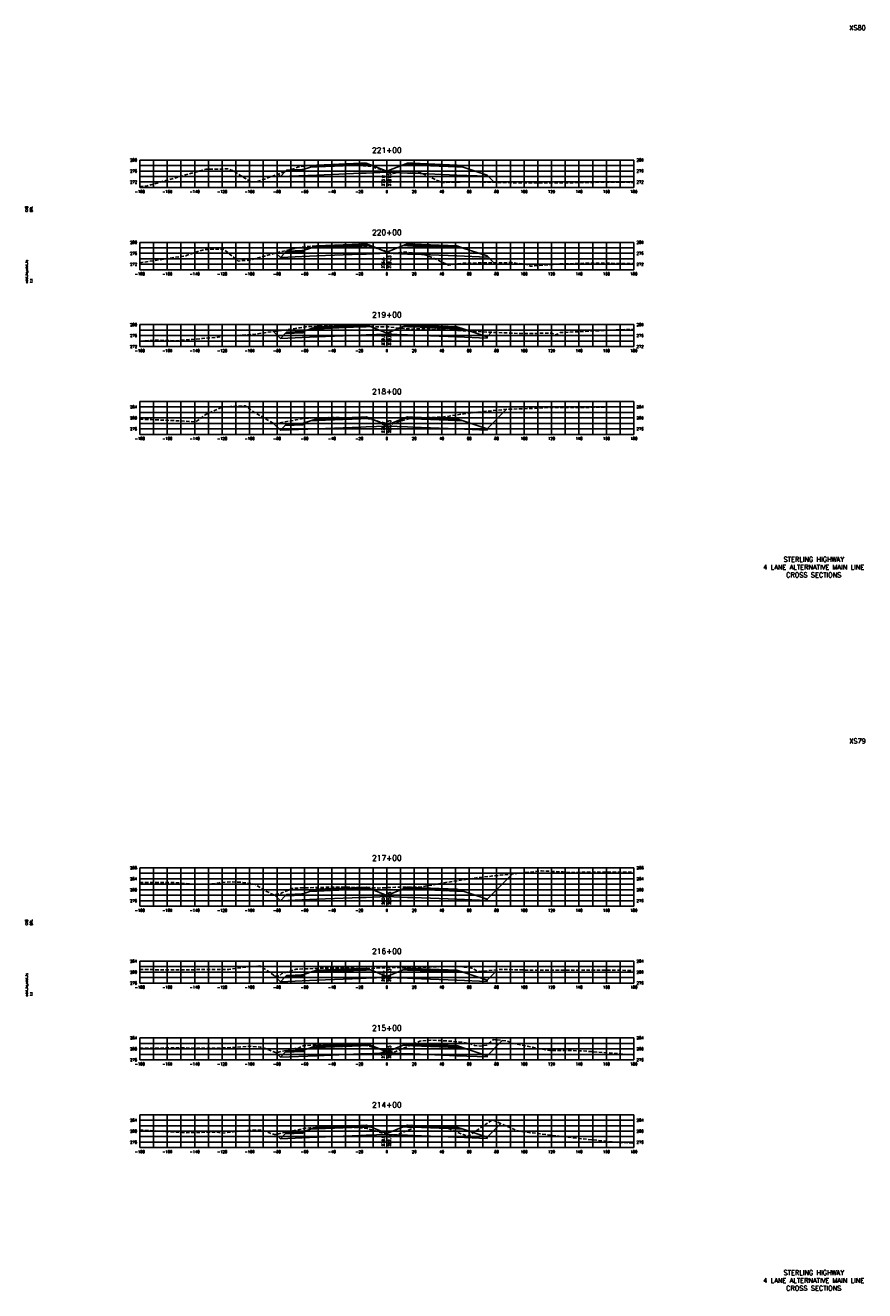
# Model space of a CAD drawing. Extents: x 37 to 9410, y 16 to 8218.
# Tile 52 of 110: x 2957 to 3568, y 7296 to 8218. Entities that reach past the tile are written whole.
import ezdxf
from ezdxf.enums import TextEntityAlignment as Align

# ---------------------------------------------------------------- set-up
doc = ezdxf.new("R2010")
doc.units = 0
doc.header["$LTSCALE"] = 20
doc.header["$MEASUREMENT"] = 0
doc.linetypes.add('HIDDEN_050%', pattern=[0.1875, 0.125, -0.0625])
for name, color, linetype in [('S-AT-TXT175', 6, 'Continuous'), ('S-AT-TXT80', 1, 'Continuous'), ('XDATUM', 3, 'Continuous'), ('XEG', 1, 'HIDDEN_050%'), ('XFG', 2, 'Continuous'), ('XGRID', 251, 'Continuous'), ('XGRIDT', 2, 'Continuous'), ('XREF-BORDER', 7, 'Continuous')]:
    doc.layers.add(name, color=color, linetype=linetype)
doc.styles.add('L100', font='simplex.shx', dxfattribs={"height": 2})
doc.styles.add('L175', font='ROMANSM.shx', dxfattribs={"height": 3.5})
doc.styles.add('L80', font='ROMANSM.shx', dxfattribs={"height": 1.6})

# ---------------------------------------------------------------- blocks, each defined once
blk = doc.blocks.new('03025_00_att1')
at = {"layer": 'S-AT-TXT175', "style": 'L175'}
for tag, p in [('NUM', (32.402, 20.822)), ('LINE1', (30.64, 1.444)), ('LINE2', (30.64, 1.161)), ('LINE3', (30.64, 0.877))]:
    blk.add_attdef(tag, text='', height=0.175, dxfattribs=at).set_placement(p, align=Align.CENTER)
at = {"layer": 'S-AT-TXT80', "style": 'L80'}
for tag, p in [('DESIGNED', (2.094, 14.201)), ('CHECKED', (2.265, 14.201)), ('DRAFTED', (2.436, 14.201)), ('PCTB', (2.094, 11.605)), ('PSCALE', (2.265, 11.605)), ('PVIEW', (2.436, 11.605))]:
    blk.add_attdef(tag, p, '', height=0.08, rotation=90, dxfattribs=at)

msp = doc.modelspace()

# ---------------------------------------------------------------- linework, layer by layer
at = {"layer": 'XDATUM', "flags": 128}
for points in [[(3140.72, 8109.67), (3142.41, 8107.98), (3169, 8109.04), (3201, 8110.32), (3205, 8110.48), (3220, 8111.08), (3235, 8110.48), (3239, 8110.32), (3271, 8109.04), (3293, 8108.16), (3293, 8109.05), (3298.3, 8103.75)], [(3139.23, 8052.16), (3142.41, 8048.98), (3169, 8050.04), (3201, 8051.32), (3205, 8051.48), (3220, 8052.08), (3235, 8051.48), (3239, 8051.32), (3271, 8050.04), (3293, 8049.16), (3293, 8050.05), (3297.94, 8045.11)], [(3137.4, 7994.99), (3142.41, 7989.98), (3169, 7991.04), (3201, 7992.32), (3205, 7992.48), (3220, 7993.08), (3235, 7992.48), (3239, 7992.32), (3271, 7991.04), (3293, 7990.16), (3293, 7991.05), (3296.39, 7994.44)], [(3137.4, 7927.99), (3142.41, 7922.98), (3169, 7924.04), (3201, 7925.32), (3205, 7925.48), (3220, 7926.08), (3235, 7925.48), (3239, 7925.32), (3271, 7924.04), (3293, 7923.16), (3293, 7924.05), (3307.23, 7938.28)], [(3138.03, 7584.36), (3142.41, 7579.98), (3169, 7581.04), (3201, 7582.32), (3205, 7582.48), (3220, 7583.08), (3235, 7582.48), (3239, 7582.32), (3271, 7581.04), (3293, 7580.16), (3293, 7581.05), (3311.48, 7599.53)], [(3137.93, 7525.46), (3142.41, 7520.98), (3169, 7522.04), (3201, 7523.32), (3205, 7523.48), (3220, 7524.08), (3235, 7523.48), (3239, 7523.32), (3271, 7522.04), (3293, 7521.16), (3293, 7522.05), (3300.69, 7529.74)], [(3139.1, 7469.28), (3142.41, 7465.98), (3169, 7467.04), (3201, 7468.32), (3205, 7468.48), (3220, 7469.08), (3235, 7468.48), (3239, 7468.32), (3271, 7467.04), (3293, 7466.16), (3293, 7467.05), (3304.12, 7478.17)], [(3139.23, 7409.7), (3142.41, 7406.53), (3169, 7407.59), (3201, 7408.87), (3205, 7409.03), (3220, 7409.63), (3235, 7409.03), (3239, 7408.87), (3271, 7407.59), (3293, 7406.71), (3293, 7407.6), (3303, 7417.6)]]:
    msp.add_lwpolyline(points, dxfattribs=at)
at = {"layer": 'XEG', "flags": 128}
for points in [[(3040, 8100.71), (3044.9, 8100.95), (3056.19, 8104.26), (3087.99, 8113.32), (3095.31, 8113.44), (3104.56, 8113.48), (3106.65, 8112.59), (3107.78, 8112.34), (3113.45, 8108.75), (3120.43, 8104.36), (3122.36, 8104.18), (3124.88, 8103.99), (3150.11, 8113.03), (3155.24, 8114.8), (3157.39, 8115.17), (3161.67, 8115.95), (3167.64, 8116.1), (3181.89, 8116.46), (3195.89, 8116.14), (3202.89, 8115.89), (3203.66, 8115.87), (3208.34, 8115.42), (3220, 8111.65), (3221.06, 8111.3), (3223.26, 8110.65), (3224.59, 8110.07), (3225.95, 8110.46), (3231.34, 8111.94), (3243.25, 8111.41), (3243.29, 8111.41), (3245.14, 8110.55), (3260.05, 8103.61), (3260.61, 8103.64), (3280.16, 8104.16), (3309.99, 8103.49), (3313.85, 8103.33), (3340.62, 8103.36), (3346.91, 8103.3), (3357.73, 8103.54), (3388.18, 8103.94), (3400, 8103.64)], [(3040, 8045.04), (3073.05, 8050.18), (3073.44, 8050.28), (3074.41, 8050.61), (3086.56, 8054.71), (3090.56, 8054.92), (3100.79, 8055.12), (3107.66, 8049.78), (3111.74, 8046.21), (3113.65, 8046.6), (3119.94, 8046.94), (3143.77, 8053.38), (3156.66, 8056.23), (3157.52, 8056.41), (3161.67, 8057.04), (3174.28, 8057.4), (3181.55, 8057.62), (3193.11, 8057.12), (3206.79, 8056.57), (3208.49, 8056.49), (3210.91, 8056.27), (3220, 8053.18), (3220.05, 8053.17), (3224.11, 8051.62), (3230.23, 8052.64), (3231.39, 8052.93), (3233.94, 8052.77), (3245.11, 8051.97), (3256.31, 8047.51), (3264.82, 8043.39), (3274.99, 8044.7), (3283.31, 8044.73), (3287.3, 8045.02), (3308.83, 8045.2), (3310.9, 8045.18), (3318.06, 8044.32), (3322.13, 8043.85), (3324.67, 8042.61), (3345.01, 8044.19), (3345.26, 8044.19), (3345.5, 8044.21), (3367.29, 8044.84), (3398.12, 8044.57), (3400, 8044.56)], [(3040, 7987.97), (3052.15, 7988.68), (3065.78, 7988.21), (3085.4, 7989.85), (3096.97, 7990.81), (3099.2, 7991.3), (3101.53, 7992.09), (3109.38, 7991.98), (3121.81, 7992.76), (3142.96, 7995.78), (3153.12, 7997.2), (3156.9, 7997.77), (3159.74, 7998.24), (3160.97, 7998.44), (3161.61, 7998.59), (3174.76, 7998.91), (3181.51, 7999.06), (3187.99, 7998.85), (3192.12, 7998.77), (3208.3, 7998.55), (3208.52, 7998.55), (3209.01, 7998.55), (3220, 7998.33), (3221.8, 7998.29), (3226.23, 7997.76), (3236.2, 7996.87), (3237.3, 7996.8), (3238.66, 7996.78), (3246.5, 7997), (3252.23, 7996.76), (3252.49, 7996.7), (3252.71, 7996.69), (3259.99, 7996.33), (3278.15, 7995.38), (3279.35, 7995.18), (3280.69, 7995.16), (3311.25, 7993.75), (3318.61, 7993.48), (3340.14, 7993.79), (3343.03, 7992.54), (3346.4, 7994.16), (3382.42, 7996), (3395.44, 7996.4), (3400, 7996.41)], [(3040, 7931.06), (3048.53, 7930.73), (3073.61, 7929.66), (3080.84, 7929.17), (3088.45, 7934.67), (3100.19, 7940), (3106.09, 7940.25), (3116.86, 7940.82), (3122.65, 7936.58), (3137.78, 7927.77), (3146.04, 7929.14), (3153.62, 7930.49), (3156.5, 7931.08), (3159.78, 7931.64), (3160.75, 7931.76), (3161.48, 7931.87), (3177.54, 7932.21), (3181.45, 7932.31), (3184.89, 7932.2), (3201.65, 7931.88), (3203.82, 7931.69), (3206.33, 7931.43), (3213.98, 7929.44), (3220, 7927.94), (3222.75, 7927.26), (3230.08, 7929.82), (3237.01, 7931.67), (3253.72, 7932.38), (3255.89, 7932.42), (3260.26, 7932.56), (3279.17, 7935.45), (3296.3, 7937.23), (3308.3, 7938.38), (3325.26, 7938.82), (3337.6, 7939.57), (3361, 7939.49), (3374.54, 7939.9), (3400, 7940.11)], [(3040, 7593.26), (3047.69, 7593.28), (3059.41, 7593.32), (3067.6, 7593.12), (3079.5, 7592), (3090.21, 7591.99), (3095.13, 7592.71), (3097.33, 7592.82), (3098.17, 7593.16), (3107.03, 7593.75), (3115.09, 7593.36), (3123.82, 7592.16), (3131, 7587.35), (3137.69, 7584.3), (3142.72, 7585.33), (3143.39, 7585.73), (3146.31, 7586.87), (3150.75, 7588.81), (3151.28, 7588.96), (3151.99, 7589.07), (3152.81, 7589.24), (3153.78, 7589.23), (3157.76, 7589.33), (3175.69, 7589.79), (3181.62, 7589.97), (3181.65, 7590), (3188.77, 7589.89), (3204.55, 7589.64), (3206.95, 7589.58), (3207.2, 7589.59), (3207.99, 7589.55), (3213.93, 7589.25), (3220, 7589.53), (3226.28, 7589.81), (3227.22, 7589.8), (3227.94, 7589.83), (3243.6, 7589.97), (3245.96, 7590.2), (3260.72, 7592.92), (3261.31, 7593), (3262.8, 7593.26), (3285.69, 7596.78), (3301.61, 7598.51), (3302.57, 7598.61), (3305.05, 7598.86), (3332.75, 7601.74), (3348.21, 7600.97), (3353.65, 7600.69), (3391.6, 7600.8), (3400, 7600.92)], [(3040, 7529.77), (3076.25, 7529.69), (3084.82, 7529.81), (3095.1, 7529.81), (3104.75, 7529.85), (3118.77, 7531.89), (3124.86, 7532.29), (3127.37, 7532.53), (3133.09, 7528.96), (3138.58, 7524.99), (3141.72, 7525.19), (3143.46, 7526.92), (3149.04, 7528.45), (3153.2, 7529.89), (3153.99, 7530.08), (3154.1, 7530.13), (3155.23, 7530.15), (3171.29, 7530.72), (3181.36, 7530.96), (3189.13, 7530.73), (3191.48, 7530.77), (3209.3, 7530.62), (3211.56, 7530.76), (3216.53, 7531.05), (3220, 7531.23), (3223.25, 7531.4), (3227.32, 7531.21), (3230.56, 7531.22), (3239.28, 7530.8), (3250.85, 7531.65), (3251.39, 7531.75), (3251.49, 7531.76), (3251.52, 7531.76), (3271.68, 7532.18), (3272.54, 7532.13), (3281.8, 7530.89), (3282.08, 7530.73), (3286.69, 7528.52), (3287.92, 7528.39), (3290.4, 7528.71), (3302.25, 7529.9), (3318.54, 7529.55), (3321.17, 7529.45), (3322.43, 7529.39), (3324.57, 7529.41), (3331.4, 7529.26), (3333.69, 7529.35), (3347.7, 7529.38), (3375.91, 7529.36), (3381.8, 7529.5), (3400, 7529.15)], [(3040, 7472.46), (3052.01, 7472.57), (3066.67, 7472.78), (3081.57, 7472.51), (3085.64, 7472.48), (3089.22, 7472.48), (3101.82, 7472.69), (3110.56, 7473.24), (3121.24, 7473.96), (3127.97, 7473.19), (3131.57, 7472.38), (3136.9, 7470.06), (3138.99, 7469.26), (3141.06, 7469.65), (3153.3, 7472.17), (3156.04, 7472.84), (3159.14, 7474.24), (3159.61, 7474.35), (3161.41, 7474.51), (3170.16, 7474.87), (3181.35, 7475.32), (3196.24, 7474.78), (3201.17, 7474.59), (3202.25, 7474.53), (3205.51, 7474.3), (3213.6, 7472.41), (3220, 7470.73), (3224.94, 7469.44), (3234.14, 7473.31), (3244.1, 7477.67), (3252.07, 7478.4), (3265.33, 7477.74), (3274.52, 7476.9), (3280.98, 7475.59), (3283.98, 7474.48), (3288, 7474.01), (3292.8, 7474.68), (3297.59, 7478.76), (3307.51, 7477.87), (3311.65, 7475.96), (3338.66, 7470.83), (3340.67, 7470.89), (3360.19, 7470.64), (3360.91, 7470.56), (3361.97, 7470.56), (3400, 7467.63)], [(3040, 7412.69), (3045.78, 7412.53), (3073.19, 7410.88), (3096.64, 7411.35), (3099.76, 7410.46), (3107.92, 7411.57), (3112.34, 7411.89), (3119.97, 7412.53), (3124.24, 7412.75), (3129.35, 7412.72), (3136.22, 7410.17), (3138.21, 7409.5), (3152.47, 7412.4), (3153.7, 7412.6), (3153.91, 7412.68), (3157.73, 7413.55), (3158.63, 7413.71), (3160.2, 7414.23), (3164, 7414.33), (3181.94, 7415.02), (3200.23, 7414.48), (3201.25, 7414.45), (3201.38, 7414.44), (3204.97, 7414.14), (3205.63, 7413.96), (3220, 7409.71), (3224.92, 7408.25), (3226.96, 7409.02), (3242.52, 7415.56), (3249.98, 7415.55), (3256.71, 7415.33), (3263.58, 7414.36), (3275.69, 7409.56), (3278.3, 7408.5), (3279.37, 7408.4), (3295.96, 7419.66), (3296.35, 7420.21), (3297.96, 7419.8), (3314.49, 7412.56), (3319.55, 7411.52), (3359.39, 7406.71), (3380.15, 7404.64), (3389.06, 7403.73), (3395.12, 7403.58), (3400, 7403.05)]]:
    msp.add_lwpolyline(points, dxfattribs=at)
at = {"layer": 'XFG', "flags": 128}
for points in [[(3142.41, 8107.98), (3142.41, 8107.98), (3140.72, 8109.67)], [(3220, 8111.82), (3208.05, 8116.61), (3205, 8116.48), (3201, 8116.32), (3169, 8115.04), (3164.43, 8114.86), (3159, 8113.05), (3159, 8112.05), (3145.96, 8111.53), (3142.41, 8107.98), (3169, 8109.04), (3201, 8110.32), (3205, 8110.48), (3220, 8111.08), (3220, 8111.82)], [(3159, 8113.05), (3158, 8113.01), (3158, 8112.67), (3148, 8112.27), (3148, 8112.61), (3147, 8112.57), (3145.96, 8111.53), (3159, 8112.05), (3159, 8113.05)], [(3158, 8113.01), (3148, 8112.61), (3148, 8112.27), (3158, 8112.67), (3158, 8113.01)], [(3205, 8116.82), (3201, 8116.66), (3169, 8115.38), (3169, 8116.38), (3164.43, 8114.86), (3169, 8115.04), (3201, 8116.32), (3205, 8116.48), (3208.05, 8116.61), (3205, 8117.82), (3205, 8116.82)], [(3205, 8117.82), (3201, 8117.66), (3169, 8116.38), (3169, 8116.04), (3201, 8117.32), (3205, 8117.48), (3205, 8117.82)], [(3205, 8117.48), (3201, 8117.32), (3169, 8116.04), (3169, 8115.38), (3201, 8116.66), (3205, 8116.82), (3205, 8117.48)], [(3220, 8111.82), (3231.95, 8116.61), (3235, 8116.48), (3239, 8116.32), (3271, 8115.04), (3275.57, 8114.86), (3293, 8109.05), (3293, 8108.16), (3271, 8109.04), (3239, 8110.32), (3235, 8110.48), (3220, 8111.08)], [(3235, 8117.82), (3231.95, 8116.61), (3235, 8116.48), (3239, 8116.32), (3271, 8115.04), (3275.57, 8114.86), (3271, 8116.38), (3271, 8115.38), (3239, 8116.66), (3235, 8116.82), (3235, 8117.82)], [(3235, 8117.82), (3235, 8117.48), (3239, 8117.32), (3271, 8116.04), (3271, 8116.38), (3239, 8117.66), (3235, 8117.82)], [(3235, 8117.48), (3235, 8116.82), (3239, 8116.66), (3271, 8115.38), (3271, 8116.04), (3239, 8117.32), (3235, 8117.48)], [(3293, 8109.05), (3293, 8109.05), (3298.3, 8103.75)], [(3220, 8052.82), (3208.05, 8057.61), (3205, 8057.48), (3201, 8057.32), (3169, 8056.04), (3164.43, 8055.86), (3159, 8054.05), (3159, 8053.05), (3145.96, 8052.53), (3142.41, 8048.98), (3169, 8050.04), (3201, 8051.32), (3205, 8051.48), (3220, 8052.08), (3220, 8052.82)], [(3159, 8054.05), (3158, 8054.01), (3158, 8053.67), (3148, 8053.27), (3148, 8053.61), (3147, 8053.57), (3145.96, 8052.53), (3159, 8053.05), (3159, 8054.05)], [(3158, 8054.01), (3148, 8053.61), (3148, 8053.27), (3158, 8053.67), (3158, 8054.01)], [(3205, 8057.82), (3201, 8057.66), (3169, 8056.38), (3169, 8057.38), (3164.43, 8055.86), (3169, 8056.04), (3201, 8057.32), (3205, 8057.48), (3208.05, 8057.61), (3205, 8058.82), (3205, 8057.82)], [(3205, 8058.82), (3201, 8058.66), (3169, 8057.38), (3169, 8057.04), (3201, 8058.32), (3205, 8058.48), (3205, 8058.82)], [(3205, 8058.48), (3201, 8058.32), (3169, 8057.04), (3169, 8056.38), (3201, 8057.66), (3205, 8057.82), (3205, 8058.48)], [(3220, 8052.82), (3231.95, 8057.61), (3235, 8057.48), (3239, 8057.32), (3271, 8056.04), (3275.57, 8055.86), (3293, 8050.05), (3293, 8049.16), (3271, 8050.04), (3239, 8051.32), (3235, 8051.48), (3220, 8052.08)], [(3235, 8058.82), (3231.95, 8057.61), (3235, 8057.48), (3239, 8057.32), (3271, 8056.04), (3275.57, 8055.86), (3271, 8057.38), (3271, 8056.38), (3239, 8057.66), (3235, 8057.82), (3235, 8058.82)], [(3235, 8058.82), (3235, 8058.48), (3239, 8058.32), (3271, 8057.04), (3271, 8057.38), (3239, 8058.66), (3235, 8058.82)], [(3235, 8058.48), (3235, 8057.82), (3239, 8057.66), (3271, 8056.38), (3271, 8057.04), (3239, 8058.32), (3235, 8058.48)], [(3142.41, 8048.98), (3142.41, 8048.98), (3139.23, 8052.16)], [(3293, 8050.05), (3293, 8050.05), (3297.94, 8045.11)], [(3220, 7993.82), (3208.05, 7998.61), (3205, 7998.48), (3201, 7998.32), (3169, 7997.04), (3164.43, 7996.86), (3159, 7995.05), (3159, 7994.05), (3145.96, 7993.53), (3142.41, 7989.98), (3169, 7991.04), (3201, 7992.32), (3205, 7992.48), (3220, 7993.08), (3220, 7993.82)], [(3205, 7998.82), (3201, 7998.66), (3169, 7997.38), (3169, 7998.38), (3164.43, 7996.86), (3169, 7997.04), (3201, 7998.32), (3205, 7998.48), (3208.05, 7998.61), (3205, 7999.82), (3205, 7998.82)], [(3205, 7999.82), (3201, 7999.66), (3169, 7998.38), (3169, 7998.04), (3201, 7999.32), (3205, 7999.48), (3205, 7999.82)], [(3205, 7999.48), (3201, 7999.32), (3169, 7998.04), (3169, 7997.38), (3201, 7998.66), (3205, 7998.82), (3205, 7999.48)], [(3220, 7993.82), (3231.95, 7998.61), (3235, 7998.48), (3239, 7998.32), (3271, 7997.04), (3275.57, 7996.86), (3293, 7991.05), (3293, 7990.16), (3271, 7991.04), (3239, 7992.32), (3235, 7992.48), (3220, 7993.08)], [(3235, 7999.82), (3231.95, 7998.61), (3235, 7998.48), (3239, 7998.32), (3271, 7997.04), (3275.57, 7996.86), (3271, 7998.38), (3271, 7997.38), (3239, 7998.66), (3235, 7998.82), (3235, 7999.82)], [(3235, 7999.82), (3235, 7999.48), (3239, 7999.32), (3271, 7998.04), (3271, 7998.38), (3239, 7999.66), (3235, 7999.82)], [(3235, 7999.48), (3235, 7998.82), (3239, 7998.66), (3271, 7997.38), (3271, 7998.04), (3239, 7999.32), (3235, 7999.48)], [(3142.41, 7989.98), (3142.41, 7989.98), (3137.4, 7994.99)], [(3159, 7995.05), (3158, 7995.01), (3158, 7994.67), (3148, 7994.27), (3148, 7994.61), (3147, 7994.57), (3145.96, 7993.53), (3159, 7994.05), (3159, 7995.05)], [(3158, 7995.01), (3148, 7994.61), (3148, 7994.27), (3158, 7994.67), (3158, 7995.01)], [(3293, 7991.05), (3293, 7991.05), (3296.39, 7994.44)], [(3293, 7924.05), (3293, 7924.05), (3307.23, 7938.28)], [(3142.41, 7922.98), (3142.41, 7922.98), (3137.4, 7927.99)], [(3220, 7926.82), (3208.05, 7931.61), (3205, 7931.48), (3201, 7931.32), (3169, 7930.04), (3164.43, 7929.86), (3159, 7928.05), (3159, 7927.05), (3145.96, 7926.53), (3142.41, 7922.98), (3169, 7924.04), (3201, 7925.32), (3205, 7925.48), (3220, 7926.08), (3220, 7926.82)], [(3159, 7928.05), (3158, 7928.01), (3158, 7927.67), (3148, 7927.27), (3148, 7927.61), (3147, 7927.57), (3145.96, 7926.53), (3159, 7927.05), (3159, 7928.05)], [(3158, 7928.01), (3148, 7927.61), (3148, 7927.27), (3158, 7927.67), (3158, 7928.01)], [(3205, 7931.82), (3201, 7931.66), (3169, 7930.38), (3169, 7931.38), (3164.43, 7929.86), (3169, 7930.04), (3201, 7931.32), (3205, 7931.48), (3208.05, 7931.61), (3205, 7932.82), (3205, 7931.82)], [(3205, 7932.82), (3201, 7932.66), (3169, 7931.38), (3169, 7931.04), (3201, 7932.32), (3205, 7932.48), (3205, 7932.82)], [(3205, 7932.48), (3201, 7932.32), (3169, 7931.04), (3169, 7930.38), (3201, 7931.66), (3205, 7931.82), (3205, 7932.48)], [(3220, 7926.82), (3231.95, 7931.61), (3235, 7931.48), (3239, 7931.32), (3271, 7930.04), (3275.57, 7929.86), (3293, 7924.05), (3293, 7923.16), (3271, 7924.04), (3239, 7925.32), (3235, 7925.48), (3220, 7926.08)], [(3235, 7932.82), (3231.95, 7931.61), (3235, 7931.48), (3239, 7931.32), (3271, 7930.04), (3275.57, 7929.86), (3271, 7931.38), (3271, 7930.38), (3239, 7931.66), (3235, 7931.82), (3235, 7932.82)], [(3235, 7932.82), (3235, 7932.48), (3239, 7932.32), (3271, 7931.04), (3271, 7931.38), (3239, 7932.66), (3235, 7932.82)], [(3235, 7932.48), (3235, 7931.82), (3239, 7931.66), (3271, 7930.38), (3271, 7931.04), (3239, 7932.32), (3235, 7932.48)], [(3293, 7581.05), (3293, 7581.05), (3311.48, 7599.53)], [(3142.41, 7579.98), (3142.41, 7579.98), (3138.03, 7584.36)], [(3220, 7583.82), (3208.05, 7588.61), (3205, 7588.48), (3201, 7588.32), (3169, 7587.04), (3164.43, 7586.86), (3159, 7585.05), (3159, 7584.05), (3145.96, 7583.53), (3142.41, 7579.98), (3169, 7581.04), (3201, 7582.32), (3205, 7582.48), (3220, 7583.08), (3220, 7583.82)], [(3159, 7585.05), (3158, 7585.01), (3158, 7584.67), (3148, 7584.27), (3148, 7584.61), (3147, 7584.57), (3145.96, 7583.53), (3159, 7584.05), (3159, 7585.05)], [(3158, 7585.01), (3148, 7584.61), (3148, 7584.27), (3158, 7584.67), (3158, 7585.01)], [(3205, 7588.82), (3201, 7588.66), (3169, 7587.38), (3169, 7588.38), (3164.43, 7586.86), (3169, 7587.04), (3201, 7588.32), (3205, 7588.48), (3208.05, 7588.61), (3205, 7589.82), (3205, 7588.82)], [(3205, 7589.82), (3201, 7589.66), (3169, 7588.38), (3169, 7588.04), (3201, 7589.32), (3205, 7589.48), (3205, 7589.82)], [(3205, 7589.48), (3201, 7589.32), (3169, 7588.04), (3169, 7587.38), (3201, 7588.66), (3205, 7588.82), (3205, 7589.48)], [(3220, 7583.82), (3231.95, 7588.61), (3235, 7588.48), (3239, 7588.32), (3271, 7587.04), (3275.57, 7586.86), (3293, 7581.05), (3293, 7580.16), (3271, 7581.04), (3239, 7582.32), (3235, 7582.48), (3220, 7583.08)], [(3235, 7589.82), (3231.95, 7588.61), (3235, 7588.48), (3239, 7588.32), (3271, 7587.04), (3275.57, 7586.86), (3271, 7588.38), (3271, 7587.38), (3239, 7588.66), (3235, 7588.82), (3235, 7589.82)], [(3235, 7589.82), (3235, 7589.48), (3239, 7589.32), (3271, 7588.04), (3271, 7588.38), (3239, 7589.66), (3235, 7589.82)], [(3235, 7589.48), (3235, 7588.82), (3239, 7588.66), (3271, 7587.38), (3271, 7588.04), (3239, 7589.32), (3235, 7589.48)], [(3220, 7524.82), (3208.05, 7529.61), (3205, 7529.48), (3201, 7529.32), (3169, 7528.04), (3164.43, 7527.86), (3159, 7526.05), (3159, 7525.05), (3145.96, 7524.53), (3142.41, 7520.98), (3169, 7522.04), (3201, 7523.32), (3205, 7523.48), (3220, 7524.08), (3220, 7524.82)], [(3205, 7529.82), (3201, 7529.66), (3169, 7528.38), (3169, 7529.38), (3164.43, 7527.86), (3169, 7528.04), (3201, 7529.32), (3205, 7529.48), (3208.05, 7529.61), (3205, 7530.82), (3205, 7529.82)], [(3205, 7530.82), (3201, 7530.66), (3169, 7529.38), (3169, 7529.04), (3201, 7530.32), (3205, 7530.48), (3205, 7530.82)], [(3205, 7530.48), (3201, 7530.32), (3169, 7529.04), (3169, 7528.38), (3201, 7529.66), (3205, 7529.82), (3205, 7530.48)], [(3220, 7524.82), (3231.95, 7529.61), (3235, 7529.48), (3239, 7529.32), (3271, 7528.04), (3275.57, 7527.86), (3293, 7522.05), (3293, 7521.16), (3271, 7522.04), (3239, 7523.32), (3235, 7523.48), (3220, 7524.08)], [(3235, 7530.82), (3231.95, 7529.61), (3235, 7529.48), (3239, 7529.32), (3271, 7528.04), (3275.57, 7527.86), (3271, 7529.38), (3271, 7528.38), (3239, 7529.66), (3235, 7529.82), (3235, 7530.82)], [(3235, 7530.82), (3235, 7530.48), (3239, 7530.32), (3271, 7529.04), (3271, 7529.38), (3239, 7530.66), (3235, 7530.82)], [(3235, 7530.48), (3235, 7529.82), (3239, 7529.66), (3271, 7528.38), (3271, 7529.04), (3239, 7530.32), (3235, 7530.48)], [(3293, 7522.05), (3293, 7522.05), (3300.69, 7529.74)], [(3142.41, 7520.98), (3142.41, 7520.98), (3137.93, 7525.46)], [(3159, 7526.05), (3158, 7526.01), (3158, 7525.67), (3148, 7525.27), (3148, 7525.61), (3147, 7525.57), (3145.96, 7524.53), (3159, 7525.05), (3159, 7526.05)], [(3158, 7526.01), (3148, 7525.61), (3148, 7525.27), (3158, 7525.67), (3158, 7526.01)], [(3220, 7469.82), (3208.05, 7474.61), (3205, 7474.48), (3201, 7474.32), (3169, 7473.04), (3164.43, 7472.86), (3159, 7471.05), (3159, 7470.05), (3145.96, 7469.53), (3142.41, 7465.98), (3169, 7467.04), (3201, 7468.32), (3205, 7468.48), (3220, 7469.08), (3220, 7469.82)], [(3205, 7474.82), (3201, 7474.66), (3169, 7473.38), (3169, 7474.38), (3164.43, 7472.86), (3169, 7473.04), (3201, 7474.32), (3205, 7474.48), (3208.05, 7474.61), (3205, 7475.82), (3205, 7474.82)], [(3205, 7475.82), (3201, 7475.66), (3169, 7474.38), (3169, 7474.04), (3201, 7475.32), (3205, 7475.48), (3205, 7475.82)], [(3205, 7475.48), (3201, 7475.32), (3169, 7474.04), (3169, 7473.38), (3201, 7474.66), (3205, 7474.82), (3205, 7475.48)], [(3220, 7469.82), (3231.95, 7474.61), (3235, 7474.48), (3239, 7474.32), (3271, 7473.04), (3275.57, 7472.86), (3293, 7467.05), (3293, 7466.16), (3271, 7467.04), (3239, 7468.32), (3235, 7468.48), (3220, 7469.08)], [(3235, 7475.82), (3231.95, 7474.61), (3235, 7474.48), (3239, 7474.32), (3271, 7473.04), (3275.57, 7472.86), (3271, 7474.38), (3271, 7473.38), (3239, 7474.66), (3235, 7474.82), (3235, 7475.82)], [(3235, 7475.82), (3235, 7475.48), (3239, 7475.32), (3271, 7474.04), (3271, 7474.38), (3239, 7475.66), (3235, 7475.82)], [(3235, 7475.48), (3235, 7474.82), (3239, 7474.66), (3271, 7473.38), (3271, 7474.04), (3239, 7475.32), (3235, 7475.48)], [(3293, 7467.05), (3293, 7467.05), (3304.12, 7478.17)], [(3142.41, 7465.98), (3142.41, 7465.98), (3139.1, 7469.28)], [(3159, 7471.05), (3158, 7471.01), (3158, 7470.67), (3148, 7470.27), (3148, 7470.61), (3147, 7470.57), (3145.96, 7469.53), (3159, 7470.05), (3159, 7471.05)], [(3158, 7471.01), (3148, 7470.61), (3148, 7470.27), (3158, 7470.67), (3158, 7471.01)], [(3293, 7407.6), (3293, 7407.6), (3303, 7417.6)], [(3142.41, 7406.53), (3142.41, 7406.53), (3139.23, 7409.7)], [(3220, 7410.37), (3208.05, 7415.15), (3205, 7415.03), (3201, 7414.87), (3169, 7413.59), (3164.43, 7413.41), (3159, 7411.6), (3159, 7410.6), (3145.96, 7410.08), (3142.41, 7406.53), (3169, 7407.59), (3201, 7408.87), (3205, 7409.03), (3220, 7409.63), (3220, 7410.37)], [(3159, 7411.6), (3158, 7411.56), (3158, 7411.22), (3148, 7410.82), (3148, 7411.16), (3147, 7411.12), (3145.96, 7410.08), (3159, 7410.6), (3159, 7411.6)], [(3158, 7411.56), (3148, 7411.16), (3148, 7410.82), (3158, 7411.22), (3158, 7411.56)], [(3205, 7415.37), (3201, 7415.21), (3169, 7413.93), (3169, 7414.93), (3164.43, 7413.41), (3169, 7413.59), (3201, 7414.87), (3205, 7415.03), (3208.05, 7415.15), (3205, 7416.37), (3205, 7415.37)], [(3205, 7416.37), (3201, 7416.21), (3169, 7414.93), (3169, 7414.59), (3201, 7415.87), (3205, 7416.03), (3205, 7416.37)], [(3205, 7416.03), (3201, 7415.87), (3169, 7414.59), (3169, 7413.93), (3201, 7415.21), (3205, 7415.37), (3205, 7416.03)], [(3220, 7410.37), (3231.95, 7415.15), (3235, 7415.03), (3239, 7414.87), (3271, 7413.59), (3275.57, 7413.41), (3293, 7407.6), (3293, 7406.71), (3271, 7407.59), (3239, 7408.87), (3235, 7409.03), (3220, 7409.63)], [(3235, 7416.37), (3231.95, 7415.15), (3235, 7415.03), (3239, 7414.87), (3271, 7413.59), (3275.57, 7413.41), (3271, 7414.93), (3271, 7413.93), (3239, 7415.21), (3235, 7415.37), (3235, 7416.37)], [(3235, 7416.37), (3235, 7416.03), (3239, 7415.87), (3271, 7414.59), (3271, 7414.93), (3239, 7416.21), (3235, 7416.37)], [(3235, 7416.03), (3235, 7415.37), (3239, 7415.21), (3271, 7413.93), (3271, 7414.59), (3239, 7415.87), (3235, 7416.03)]]:
    msp.add_lwpolyline(points, dxfattribs=at)
at = {"layer": 'XGRID'}
for p, q in [((3040, 8100), (3040, 8120)), ((3040, 8120), (3400, 8120)), ((3050, 8100), (3050, 8120)), ((3060, 8100), (3060, 8120)), ((3070, 8100), (3070, 8120)), ((3080, 8100), (3080, 8120)), ((3090, 8100), (3090, 8120)), ((3100, 8100), (3100, 8120)), ((3110, 8100), (3110, 8120)), ((3120, 8100), (3120, 8120)), ((3130, 8100), (3130, 8120)), ((3140, 8100), (3140, 8120)), ((3150, 8100), (3150, 8120)), ((3160, 8100), (3160, 8120)), ((3170, 8100), (3170, 8120)), ((3180, 8100), (3180, 8120)), ((3190, 8100), (3190, 8120)), ((3200, 8100), (3200, 8120)), ((3210, 8100), (3210, 8120)), ((3220, 8100), (3220, 8120)), ((3230, 8100), (3230, 8120)), ((3240, 8100), (3240, 8120)), ((3250, 8100), (3250, 8120)), ((3260, 8100), (3260, 8120)), ((3270, 8100), (3270, 8120)), ((3280, 8100), (3280, 8120)), ((3290, 8100), (3290, 8120)), ((3300, 8100), (3300, 8120)), ((3310, 8100), (3310, 8120)), ((3320, 8100), (3320, 8120)), ((3330, 8100), (3330, 8120)), ((3340, 8100), (3340, 8120)), ((3350, 8100), (3350, 8120)), ((3360, 8100), (3360, 8120)), ((3370, 8100), (3370, 8120)), ((3380, 8100), (3380, 8120)), ((3390, 8100), (3390, 8120)), ((3400, 8100), (3400, 8120)), ((3040, 8116), (3400, 8116)), ((3040, 8112), (3400, 8112)), ((3040, 8108), (3400, 8108)), ((3040, 8104), (3400, 8104)), ((3040, 8100), (3400, 8100)), ((3040, 8040), (3040, 8060)), ((3040, 8060), (3400, 8060)), ((3040, 8056), (3400, 8056)), ((3050, 8040), (3050, 8060)), ((3060, 8040), (3060, 8060)), ((3070, 8040), (3070, 8060)), ((3080, 8040), (3080, 8060)), ((3090, 8040), (3090, 8060)), ((3100, 8040), (3100, 8060)), ((3110, 8040), (3110, 8060)), ((3120, 8040), (3120, 8060)), ((3130, 8040), (3130, 8060)), ((3140, 8040), (3140, 8060)), ((3150, 8040), (3150, 8060)), ((3160, 8040), (3160, 8060)), ((3170, 8040), (3170, 8060)), ((3180, 8040), (3180, 8060)), ((3190, 8040), (3190, 8060)), ((3200, 8040), (3200, 8060)), ((3210, 8040), (3210, 8060)), ((3220, 8040), (3220, 8060)), ((3230, 8040), (3230, 8060)), ((3240, 8040), (3240, 8060)), ((3250, 8040), (3250, 8060)), ((3260, 8040), (3260, 8060)), ((3270, 8040), (3270, 8060)), ((3280, 8040), (3280, 8060)), ((3290, 8040), (3290, 8060)), ((3300, 8040), (3300, 8060)), ((3310, 8040), (3310, 8060)), ((3320, 8040), (3320, 8060)), ((3330, 8040), (3330, 8060)), ((3340, 8040), (3340, 8060)), ((3350, 8040), (3350, 8060)), ((3360, 8040), (3360, 8060)), ((3370, 8040), (3370, 8060)), ((3380, 8040), (3380, 8060)), ((3390, 8040), (3390, 8060)), ((3400, 8040), (3400, 8060)), ((3040, 8052), (3400, 8052)), ((3040, 8048), (3400, 8048)), ((3040, 8044), (3400, 8044)), ((3040, 8040), (3400, 8040)), ((3040, 7984), (3040, 8000)), ((3040, 8000), (3400, 8000)), ((3050, 7984), (3050, 8000)), ((3060, 7984), (3060, 8000)), ((3070, 7984), (3070, 8000)), ((3080, 7984), (3080, 8000)), ((3090, 7984), (3090, 8000)), ((3100, 7984), (3100, 8000)), ((3110, 7984), (3110, 8000)), ((3120, 7984), (3120, 8000)), ((3130, 7984), (3130, 8000)), ((3140, 7984), (3140, 8000)), ((3150, 7984), (3150, 8000)), ((3160, 7984), (3160, 8000)), ((3170, 7984), (3170, 8000)), ((3180, 7984), (3180, 8000)), ((3190, 7984), (3190, 8000)), ((3200, 7984), (3200, 8000)), ((3210, 7984), (3210, 8000)), ((3220, 7984), (3220, 8000)), ((3230, 7984), (3230, 8000)), ((3240, 7984), (3240, 8000)), ((3250, 7984), (3250, 8000)), ((3260, 7984), (3260, 8000)), ((3270, 7984), (3270, 8000)), ((3280, 7984), (3280, 8000)), ((3290, 7984), (3290, 8000)), ((3300, 7984), (3300, 8000)), ((3310, 7984), (3310, 8000)), ((3320, 7984), (3320, 8000)), ((3330, 7984), (3330, 8000)), ((3340, 7984), (3340, 8000)), ((3350, 7984), (3350, 8000)), ((3360, 7984), (3360, 8000)), ((3370, 7984), (3370, 8000)), ((3380, 7984), (3380, 8000)), ((3390, 7984), (3390, 8000)), ((3400, 7984), (3400, 8000)), ((3040, 7996), (3400, 7996)), ((3040, 7992), (3400, 7992)), ((3040, 7988), (3400, 7988)), ((3040, 7984), (3400, 7984)), ((3040, 7920), (3040, 7944)), ((3040, 7944), (3400, 7944)), ((3050, 7920), (3050, 7944)), ((3060, 7920), (3060, 7944)), ((3070, 7920), (3070, 7944)), ((3080, 7920), (3080, 7944)), ((3090, 7920), (3090, 7944)), ((3100, 7920), (3100, 7944)), ((3110, 7920), (3110, 7944)), ((3120, 7920), (3120, 7944)), ((3130, 7920), (3130, 7944)), ((3140, 7920), (3140, 7944)), ((3150, 7920), (3150, 7944)), ((3160, 7920), (3160, 7944)), ((3170, 7920), (3170, 7944)), ((3180, 7920), (3180, 7944)), ((3190, 7920), (3190, 7944)), ((3200, 7920), (3200, 7944)), ((3210, 7920), (3210, 7944)), ((3220, 7920), (3220, 7944)), ((3230, 7920), (3230, 7944)), ((3240, 7920), (3240, 7944)), ((3250, 7920), (3250, 7944)), ((3260, 7920), (3260, 7944)), ((3270, 7920), (3270, 7944)), ((3280, 7920), (3280, 7944)), ((3290, 7920), (3290, 7944)), ((3300, 7920), (3300, 7944)), ((3310, 7920), (3310, 7944)), ((3320, 7920), (3320, 7944)), ((3330, 7920), (3330, 7944)), ((3340, 7920), (3340, 7944)), ((3350, 7920), (3350, 7944)), ((3360, 7920), (3360, 7944)), ((3370, 7920), (3370, 7944)), ((3380, 7920), (3380, 7944)), ((3390, 7920), (3390, 7944)), ((3400, 7920), (3400, 7944)), ((3040, 7940), (3400, 7940)), ((3040, 7936), (3400, 7936)), ((3040, 7932), (3400, 7932)), ((3040, 7928), (3400, 7928)), ((3040, 7924), (3400, 7924)), ((3040, 7920), (3400, 7920)), ((3040, 7576), (3040, 7604)), ((3040, 7604), (3400, 7604)), ((3050, 7576), (3050, 7604)), ((3060, 7576), (3060, 7604)), ((3070, 7576), (3070, 7604)), ((3080, 7576), (3080, 7604)), ((3090, 7576), (3090, 7604)), ((3100, 7576), (3100, 7604)), ((3110, 7576), (3110, 7604)), ((3120, 7576), (3120, 7604)), ((3130, 7576), (3130, 7604)), ((3140, 7576), (3140, 7604)), ((3150, 7576), (3150, 7604)), ((3160, 7576), (3160, 7604)), ((3170, 7576), (3170, 7604)), ((3180, 7576), (3180, 7604)), ((3190, 7576), (3190, 7604)), ((3200, 7576), (3200, 7604)), ((3210, 7576), (3210, 7604)), ((3220, 7576), (3220, 7604)), ((3230, 7576), (3230, 7604)), ((3240, 7576), (3240, 7604)), ((3250, 7576), (3250, 7604)), ((3260, 7576), (3260, 7604)), ((3270, 7576), (3270, 7604)), ((3280, 7576), (3280, 7604)), ((3290, 7576), (3290, 7604)), ((3300, 7576), (3300, 7604)), ((3310, 7576), (3310, 7604)), ((3320, 7576), (3320, 7604)), ((3330, 7576), (3330, 7604)), ((3340, 7576), (3340, 7604)), ((3350, 7576), (3350, 7604)), ((3360, 7576), (3360, 7604)), ((3370, 7576), (3370, 7604)), ((3380, 7576), (3380, 7604)), ((3390, 7576), (3390, 7604)), ((3400, 7576), (3400, 7604)), ((3040, 7600), (3400, 7600)), ((3040, 7596), (3400, 7596)), ((3040, 7592), (3400, 7592)), ((3040, 7588), (3400, 7588)), ((3040, 7584), (3400, 7584)), ((3040, 7580), (3400, 7580)), ((3040, 7576), (3400, 7576)), ((3040, 7520), (3040, 7536)), ((3040, 7536), (3400, 7536)), ((3040, 7532), (3400, 7532)), ((3040, 7528), (3400, 7528)), ((3050, 7520), (3050, 7536)), ((3060, 7520), (3060, 7536)), ((3070, 7520), (3070, 7536)), ((3080, 7520), (3080, 7536)), ((3090, 7520), (3090, 7536)), ((3100, 7520), (3100, 7536)), ((3110, 7520), (3110, 7536)), ((3120, 7520), (3120, 7536)), ((3130, 7520), (3130, 7536)), ((3140, 7520), (3140, 7536)), ((3150, 7520), (3150, 7536)), ((3160, 7520), (3160, 7536)), ((3170, 7520), (3170, 7536)), ((3180, 7520), (3180, 7536)), ((3190, 7520), (3190, 7536)), ((3200, 7520), (3200, 7536)), ((3210, 7520), (3210, 7536)), ((3220, 7520), (3220, 7536)), ((3230, 7520), (3230, 7536)), ((3240, 7520), (3240, 7536)), ((3250, 7520), (3250, 7536)), ((3260, 7520), (3260, 7536)), ((3270, 7520), (3270, 7536)), ((3280, 7520), (3280, 7536)), ((3290, 7520), (3290, 7536)), ((3300, 7520), (3300, 7536)), ((3310, 7520), (3310, 7536)), ((3320, 7520), (3320, 7536)), ((3330, 7520), (3330, 7536)), ((3340, 7520), (3340, 7536)), ((3350, 7520), (3350, 7536)), ((3360, 7520), (3360, 7536)), ((3370, 7520), (3370, 7536)), ((3380, 7520), (3380, 7536)), ((3390, 7520), (3390, 7536)), ((3400, 7520), (3400, 7536)), ((3040, 7524), (3400, 7524)), ((3040, 7520), (3400, 7520)), ((3040, 7464), (3040, 7480)), ((3040, 7480), (3400, 7480)), ((3040, 7476), (3400, 7476)), ((3050, 7464), (3050, 7480)), ((3060, 7464), (3060, 7480)), ((3070, 7464), (3070, 7480)), ((3080, 7464), (3080, 7480)), ((3090, 7464), (3090, 7480)), ((3100, 7464), (3100, 7480)), ((3110, 7464), (3110, 7480)), ((3120, 7464), (3120, 7480)), ((3130, 7464), (3130, 7480)), ((3140, 7464), (3140, 7480)), ((3150, 7464), (3150, 7480)), ((3160, 7464), (3160, 7480)), ((3170, 7464), (3170, 7480)), ((3180, 7464), (3180, 7480)), ((3190, 7464), (3190, 7480)), ((3200, 7464), (3200, 7480)), ((3210, 7464), (3210, 7480)), ((3220, 7464), (3220, 7480)), ((3230, 7464), (3230, 7480)), ((3240, 7464), (3240, 7480)), ((3250, 7464), (3250, 7480)), ((3260, 7464), (3260, 7480)), ((3270, 7464), (3270, 7480)), ((3280, 7464), (3280, 7480)), ((3290, 7464), (3290, 7480)), ((3300, 7464), (3300, 7480)), ((3310, 7464), (3310, 7480)), ((3320, 7464), (3320, 7480)), ((3330, 7464), (3330, 7480)), ((3340, 7464), (3340, 7480)), ((3350, 7464), (3350, 7480)), ((3360, 7464), (3360, 7480)), ((3370, 7464), (3370, 7480)), ((3380, 7464), (3380, 7480)), ((3390, 7464), (3390, 7480)), ((3400, 7464), (3400, 7480)), ((3040, 7472), (3400, 7472)), ((3040, 7468), (3400, 7468)), ((3040, 7464), (3400, 7464)), ((3040, 7400), (3040, 7424)), ((3040, 7424), (3400, 7424)), ((3040, 7420), (3400, 7420)), ((3050, 7400), (3050, 7424)), ((3060, 7400), (3060, 7424)), ((3070, 7400), (3070, 7424)), ((3080, 7400), (3080, 7424)), ((3090, 7400), (3090, 7424)), ((3100, 7400), (3100, 7424)), ((3110, 7400), (3110, 7424)), ((3120, 7400), (3120, 7424)), ((3130, 7400), (3130, 7424)), ((3140, 7400), (3140, 7424)), ((3150, 7400), (3150, 7424)), ((3160, 7400), (3160, 7424)), ((3170, 7400), (3170, 7424)), ((3180, 7400), (3180, 7424)), ((3190, 7400), (3190, 7424)), ((3200, 7400), (3200, 7424)), ((3210, 7400), (3210, 7424)), ((3220, 7400), (3220, 7424)), ((3230, 7400), (3230, 7424)), ((3240, 7400), (3240, 7424)), ((3250, 7400), (3250, 7424)), ((3260, 7400), (3260, 7424)), ((3270, 7400), (3270, 7424)), ((3280, 7400), (3280, 7424)), ((3290, 7400), (3290, 7424)), ((3300, 7400), (3300, 7424)), ((3310, 7400), (3310, 7424)), ((3320, 7400), (3320, 7424)), ((3330, 7400), (3330, 7424)), ((3340, 7400), (3340, 7424)), ((3350, 7400), (3350, 7424)), ((3360, 7400), (3360, 7424)), ((3370, 7400), (3370, 7424)), ((3380, 7400), (3380, 7424)), ((3390, 7400), (3390, 7424)), ((3400, 7400), (3400, 7424)), ((3040, 7416), (3400, 7416)), ((3040, 7412), (3400, 7412)), ((3040, 7408), (3400, 7408)), ((3040, 7404), (3400, 7404)), ((3040, 7400), (3400, 7400))]:
    msp.add_line(p, q, dxfattribs=at)

# ---------------------------------------------------------------- block references
at = {"layer": 'XREF-BORDER'}
ref = msp.add_blockref('03025_00_att1', (2916.45, 7798.23), dxfattribs=dict(at, xscale=20, yscale=20, zscale=20))
ref.add_attrib('LINE1', 'STERLING HIGHWAY', dxfattribs={"layer": 'S-AT-TXT175', "height": 3.5, "style": 'L175'}).set_placement((3531.07, 7827.1), align=Align.CENTER)
ref.add_attrib('LINE2', '4 LANE ALTERNATIVE MAIN LINE', dxfattribs={"layer": 'S-AT-TXT175', "height": 3.5, "style": 'L175'}).set_placement((3531.07, 7821.44), align=Align.CENTER)
ref.add_attrib('LINE3', 'CROSS SECTIONS', dxfattribs={"layer": 'S-AT-TXT175', "height": 3.5, "style": 'L175'}).set_placement((3531.07, 7815.77), align=Align.CENTER)
ref.add_attrib('NUM', 'XS80', dxfattribs={"layer": 'S-AT-TXT175', "height": 3.5, "style": 'L175'}).set_placement((3563, 8214.66), align=Align.CENTER)
ref.add_attrib('DESIGNED', 'CAB', (2958.34, 8082.25), dxfattribs={"layer": 'S-AT-TXT80', "height": 1.6, "rotation": 90, "style": 'L80'})
ref.add_attrib('CHECKED', 'DRL', (2961.75, 8082.25), dxfattribs={"layer": 'S-AT-TXT80', "height": 1.6, "rotation": 90, "style": 'L80'})
ref.add_attrib('PCTB', 'adot_hs,adot_fs', (2958.34, 8030.32), dxfattribs={"layer": 'S-AT-TXT80', "height": 1.6, "rotation": 90, "style": 'L80'})
ref.add_attrib('PSCALE', '1:1', (2961.75, 8030.32), dxfattribs={"layer": 'S-AT-TXT80', "height": 1.6, "rotation": 90, "style": 'L80'})
ref = msp.add_blockref('03025_00_att1', (2916.45, 7278.23), dxfattribs=dict(at, xscale=20, yscale=20, zscale=20))
ref.add_attrib('LINE1', 'STERLING HIGHWAY', dxfattribs={"layer": 'S-AT-TXT175', "height": 3.5, "style": 'L175'}).set_placement((3531.07, 7307.1), align=Align.CENTER)
ref.add_attrib('LINE2', '4 LANE ALTERNATIVE MAIN LINE', dxfattribs={"layer": 'S-AT-TXT175', "height": 3.5, "style": 'L175'}).set_placement((3531.07, 7301.44), align=Align.CENTER)
ref.add_attrib('LINE3', 'CROSS SECTIONS', dxfattribs={"layer": 'S-AT-TXT175', "height": 3.5, "style": 'L175'}).set_placement((3531.07, 7295.77), align=Align.CENTER)
ref.add_attrib('NUM', 'XS79', dxfattribs={"layer": 'S-AT-TXT175', "height": 3.5, "style": 'L175'}).set_placement((3563, 7694.66), align=Align.CENTER)
ref.add_attrib('DESIGNED', 'CAB', (2958.34, 7562.25), dxfattribs={"layer": 'S-AT-TXT80', "height": 1.6, "rotation": 90, "style": 'L80'})
ref.add_attrib('CHECKED', 'DRL', (2961.75, 7562.25), dxfattribs={"layer": 'S-AT-TXT80', "height": 1.6, "rotation": 90, "style": 'L80'})
ref.add_attrib('PCTB', 'adot_hs,adot_fs', (2958.34, 7510.32), dxfattribs={"layer": 'S-AT-TXT80', "height": 1.6, "rotation": 90, "style": 'L80'})
ref.add_attrib('PSCALE', '1:1', (2961.75, 7510.32), dxfattribs={"layer": 'S-AT-TXT80', "height": 1.6, "rotation": 90, "style": 'L80'})

# ---------------------------------------------------------------- texts
at = {"layer": 'XGRIDT', "style": 'L100'}
for s, p in [('221+00', (3220, 8124)), ('220+00', (3220, 8064)), ('219+00', (3220, 8004)), ('218+00', (3220, 7948)), ('217+00', (3220, 7608)), ('216+00', (3220, 7540)), ('215+00', (3220, 7484)), ('214+00', (3220, 7428))]:
    msp.add_text(s, height=4, dxfattribs=at).set_placement(p, align=Align.BOTTOM_CENTER)
for s, p in [('280', (3038, 8120)), ('276', (3038, 8112)), ('272', (3038, 8104)), ('280', (3038, 8060)), ('276', (3038, 8052)), ('272', (3038, 8044)), ('280', (3038, 8000)), ('276', (3038, 7992)), ('272', (3038, 7984)), ('284', (3038, 7940)), ('280', (3038, 7932)), ('276', (3038, 7924)), ('288', (3038, 7604)), ('284', (3038, 7596)), ('280', (3038, 7588)), ('276', (3038, 7580)), ('284', (3038, 7536)), ('280', (3038, 7528)), ('276', (3038, 7520)), ('284', (3038, 7480)), ('280', (3038, 7472)), ('276', (3038, 7464)), ('284', (3038, 7420)), ('280', (3038, 7412)), ('276', (3038, 7404))]:
    msp.add_text(s, height=2, dxfattribs=at).set_placement(p, align=Align.MIDDLE_RIGHT)
for s, p in [('280', (3402, 8120)), ('276', (3402, 8112)), ('272', (3402, 8104)), ('280', (3402, 8060)), ('276', (3402, 8052)), ('272', (3402, 8044)), ('280', (3402, 8000)), ('276', (3402, 7992)), ('272', (3402, 7984)), ('284', (3402, 7940)), ('280', (3402, 7932)), ('276', (3402, 7924)), ('288', (3402, 7604)), ('284', (3402, 7596)), ('280', (3402, 7588)), ('276', (3402, 7580)), ('284', (3402, 7536)), ('280', (3402, 7528)), ('276', (3402, 7520)), ('284', (3402, 7480)), ('280', (3402, 7472)), ('276', (3402, 7464)), ('284', (3402, 7420)), ('280', (3402, 7412)), ('276', (3402, 7404))]:
    msp.add_text(s, height=2, dxfattribs=at).set_placement(p, align=Align.MIDDLE_LEFT)
for s, p in [('278.83', (3221, 8101)), ('279.33', (3221, 8041)), ('279.83', (3221, 7985)), ('280.33', (3221, 7921)), ('280.83', (3221, 7577)), ('281.33', (3221, 7521)), ('281.83', (3221, 7465)), ('282.11', (3221, 7401))]:
    msp.add_text(s, height=2, rotation=90, dxfattribs=at).set_placement(p, align=Align.TOP_LEFT)
for s, p in [('275.8', (3219, 8101)), ('276.6', (3219, 8041)), ('279.2', (3219, 7985)), ('278.0', (3219, 7921)), ('280.8', (3219, 7577)), ('281.6', (3219, 7521)), ('279.4', (3219, 7465)), ('278.9', (3219, 7401))]:
    msp.add_text(s, height=2, rotation=90, dxfattribs=at).set_placement(p, align=Align.BOTTOM_LEFT)
for s, p in [('-180', (3040, 8098)), ('-160', (3060, 8098)), ('-140', (3080, 8098)), ('-120', (3100, 8098)), ('-100', (3120, 8098)), ('-80', (3140, 8098)), ('-60', (3160, 8098)), ('-40', (3180, 8098)), ('-20', (3200, 8098)), ('0', (3220, 8098)), ('20', (3240, 8098)), ('40', (3260, 8098)), ('60', (3280, 8098)), ('80', (3300, 8098)), ('100', (3320, 8098)), ('120', (3340, 8098)), ('140', (3360, 8098)), ('160', (3380, 8098)), ('180', (3400, 8098)), ('-180', (3040, 8038)), ('-160', (3060, 8038)), ('-140', (3080, 8038)), ('-120', (3100, 8038)), ('-100', (3120, 8038)), ('-80', (3140, 8038)), ('-60', (3160, 8038)), ('-40', (3180, 8038)), ('-20', (3200, 8038)), ('0', (3220, 8038)), ('20', (3240, 8038)), ('40', (3260, 8038)), ('60', (3280, 8038)), ('80', (3300, 8038)), ('100', (3320, 8038)), ('120', (3340, 8038)), ('140', (3360, 8038)), ('160', (3380, 8038)), ('180', (3400, 8038)), ('-180', (3040, 7982)), ('-160', (3060, 7982)), ('-140', (3080, 7982)), ('-120', (3100, 7982)), ('-100', (3120, 7982)), ('-80', (3140, 7982)), ('-60', (3160, 7982)), ('-40', (3180, 7982)), ('-20', (3200, 7982)), ('0', (3220, 7982)), ('20', (3240, 7982)), ('40', (3260, 7982)), ('60', (3280, 7982)), ('80', (3300, 7982)), ('100', (3320, 7982)), ('120', (3340, 7982)), ('140', (3360, 7982)), ('160', (3380, 7982)), ('180', (3400, 7982)), ('-180', (3040, 7918)), ('-160', (3060, 7918)), ('-140', (3080, 7918)), ('-120', (3100, 7918)), ('-100', (3120, 7918)), ('-80', (3140, 7918)), ('-60', (3160, 7918)), ('-40', (3180, 7918)), ('-20', (3200, 7918)), ('0', (3220, 7918)), ('20', (3240, 7918)), ('40', (3260, 7918)), ('60', (3280, 7918)), ('80', (3300, 7918)), ('100', (3320, 7918)), ('120', (3340, 7918)), ('140', (3360, 7918)), ('160', (3380, 7918)), ('180', (3400, 7918)), ('-180', (3040, 7574)), ('-160', (3060, 7574)), ('-140', (3080, 7574)), ('-120', (3100, 7574)), ('-100', (3120, 7574)), ('-80', (3140, 7574)), ('-60', (3160, 7574)), ('-40', (3180, 7574)), ('-20', (3200, 7574)), ('0', (3220, 7574)), ('20', (3240, 7574)), ('40', (3260, 7574)), ('60', (3280, 7574)), ('80', (3300, 7574)), ('100', (3320, 7574)), ('120', (3340, 7574)), ('140', (3360, 7574)), ('160', (3380, 7574)), ('180', (3400, 7574)), ('-180', (3040, 7518)), ('-160', (3060, 7518)), ('-140', (3080, 7518)), ('-120', (3100, 7518)), ('-100', (3120, 7518)), ('-80', (3140, 7518)), ('-60', (3160, 7518)), ('-40', (3180, 7518)), ('-20', (3200, 7518)), ('0', (3220, 7518)), ('20', (3240, 7518)), ('40', (3260, 7518)), ('60', (3280, 7518)), ('80', (3300, 7518)), ('100', (3320, 7518)), ('120', (3340, 7518)), ('140', (3360, 7518)), ('160', (3380, 7518)), ('180', (3400, 7518)), ('-180', (3040, 7462)), ('-160', (3060, 7462)), ('-140', (3080, 7462)), ('-120', (3100, 7462)), ('-100', (3120, 7462)), ('-80', (3140, 7462)), ('-60', (3160, 7462)), ('-40', (3180, 7462)), ('-20', (3200, 7462)), ('0', (3220, 7462)), ('20', (3240, 7462)), ('40', (3260, 7462)), ('60', (3280, 7462)), ('80', (3300, 7462)), ('100', (3320, 7462)), ('120', (3340, 7462)), ('140', (3360, 7462)), ('160', (3380, 7462)), ('180', (3400, 7462)), ('-180', (3040, 7398)), ('-160', (3060, 7398)), ('-140', (3080, 7398)), ('-120', (3100, 7398)), ('-100', (3120, 7398)), ('-80', (3140, 7398)), ('-60', (3160, 7398)), ('-40', (3180, 7398)), ('-20', (3200, 7398)), ('0', (3220, 7398)), ('20', (3240, 7398)), ('40', (3260, 7398)), ('60', (3280, 7398)), ('80', (3300, 7398)), ('100', (3320, 7398)), ('120', (3340, 7398)), ('140', (3360, 7398)), ('160', (3380, 7398)), ('180', (3400, 7398))]:
    msp.add_text(s, height=2, dxfattribs=at).set_placement(p, align=Align.TOP_CENTER)

doc.saveas('drawing.dxf')
